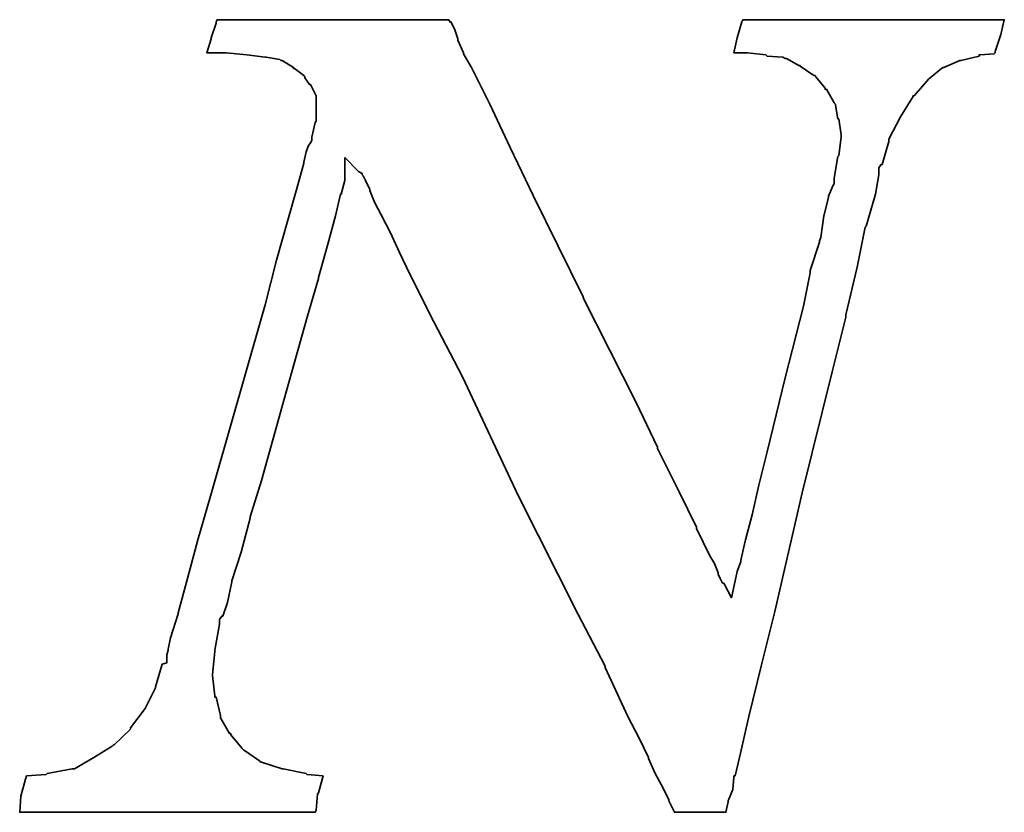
# Model space of a CAD drawing. Header units: millimetres. Extents: x -51 to 146, y -54 to 93.
# Tile 45 of 51: x 115.54 to 117.17, y 2.13 to 3.44. Entities that reach past the tile are written whole.
import ezdxf

# ---------------------------------------------------------------- set-up
doc = ezdxf.new("R2010")
doc.units = ezdxf.units.MM
doc.layers.add('DIM', color=4, linetype='Continuous')
doc.layers.add('layer 1', color=7, linetype='Continuous')

# ---------------------------------------------------------------- blocks, each defined once
blk = doc.blocks.new('TBI MOTION logo(完整正式版)')
at = {"layer": 'layer 1', "color": 22, "lineweight": 35}
blk.add_open_spline([(58.92625, -7.91875), (58.92625, -7.91875), (58.58625, -7.89375), (58.58625, -7.89375), (58.58625, -7.89375), (58.58625, -7.89375), (58.56625, -7.87125), (58.56625, -7.87125), (58.56625, -7.87125), (58.56625, -7.87125), (58.08375, -7.77375), (58.08375, -7.77375), (58.08375, -7.77375), (58.08375, -7.77375), (58.06125, -7.77375), (58.06125, -7.77375), (58.06125, -7.77375), (58.06125, -7.77375), (57.62625, -7.63125), (57.62625, -7.63125), (57.62625, -7.63125), (57.62625, -7.63125), (57.60625, -7.63125), (57.60625, -7.63125), (57.60625, -7.63125), (57.60625, -7.63125), (57.58125, -7.60625), (57.58125, -7.60625), (57.58125, -7.60625), (57.58125, -7.60625), (57.26625, -7.38875), (57.26625, -7.38875), (57.26625, -7.38875), (57.26625, -7.38875), (57.24625, -7.36875), (57.24625, -7.36875), (57.24625, -7.36875), (57.24625, -7.36875), (57.22125, -7.34375), (57.22125, -7.34375), (57.22125, -7.34375), (57.22125, -7.34375), (56.98125, -7.05375), (56.98125, -7.05375), (56.98125, -7.05375), (56.98125, -7.05375), (56.98125, -7.02875), (56.98125, -7.02875), (56.98125, -7.02875), (56.98125, -7.02875), (56.95625, -7.02875), (56.95625, -7.02875), (56.95625, -7.02875), (56.95625, -7.02875), (56.76625, -6.69625), (56.76625, -6.69625), (56.76625, -6.69625), (56.76625, -6.69625), (56.76625, -6.67125), (56.76625, -6.67125), (56.76625, -6.67125), (56.76625, -6.67125), (56.76625, -6.64875), (56.76625, -6.64875), (56.76625, -6.64875), (56.76625, -6.64875), (56.67125, -6.26375), (56.67125, -6.26375), (56.67125, -6.26375), (56.67125, -6.26375), (56.64625, -6.26375), (56.64625, -6.26375), (56.64625, -6.26375), (56.64625, -6.26375), (56.64625, -6.23875), (56.64625, -6.23875), (56.64625, -6.23875), (56.64625, -6.23875), (56.59625, -5.80875), (56.59625, -5.80875), (56.59625, -5.80875), (56.59625, -5.80875), (56.59625, -5.78375), (56.59625, -5.78375), (56.59625, -5.78375), (56.59625, -5.78375), (56.64625, -5.30375), (56.64625, -5.30375), (56.64625, -5.30375), (56.64625, -5.30375), (56.64625, -5.27875), (56.64625, -5.27875), (56.64625, -5.27875), (56.64625, -5.27875), (56.74125, -4.72875), (56.74125, -4.72875), (56.74125, -4.72875), (56.74125, -4.72875), (56.74125, -4.67875), (56.74125, -4.67875), (56.74125, -4.67875), (56.74125, -4.67875), (56.74125, -4.63375), (56.74125, -4.63375), (56.74125, -4.63375), (56.74125, -4.63375), (56.79125, -4.55875), (56.79125, -4.55875), (56.79125, -4.55875), (56.79125, -4.55875), (56.81125, -4.55875), (56.81125, -4.55875), (56.81125, -4.55875), (56.81125, -4.55875), (56.91125, -4.27375), (56.91125, -4.27375), (56.91125, -4.27375), (56.91125, -4.27375), (57.00625, -3.83874), (57.00625, -3.83874), (57.00625, -3.83874), (57.00625, -3.83874), (57.00625, -3.81374), (57.00625, -3.81374), (57.00625, -3.81374), (57.00625, -3.81374), (57.19875, -3.21374), (57.19875, -3.21374), (57.19875, -3.21374), (57.19875, -3.21374), (57.38625, -2.49625), (57.38625, -2.49625), (57.38625, -2.49625), (57.38625, -2.49625), (57.38625, -2.47374), (57.38625, -2.47374), (57.38625, -2.47374), (57.38625, -2.47374), (57.62625, -1.70375), (57.62625, -1.70375), (57.62625, -1.70375), (57.62625, -1.70375), (58.10625, 0.00125), (58.10625, 0.00125), (58.10625, 0.00125), (58.10625, 0.00125), (58.58625, 1.72625), (58.58625, 1.72625), (58.58625, 1.72625), (58.58625, 1.72625), (58.82625, 2.54125), (58.82625, 2.54125), (58.82625, 2.54125), (58.82625, 2.54125), (58.82625, 2.56374), (58.82625, 2.56374), (58.82625, 2.56374), (58.82625, 2.56374), (59.02125, 3.26125), (59.02125, 3.26125), (59.02125, 3.26125), (59.02125, 3.26125), (59.18625, 3.86125), (59.18625, 3.86125), (59.18625, 3.86125), (59.18625, 3.86125), (59.28625, 4.31875), (59.28625, 4.31875), (59.28625, 4.31875), (59.28625, 4.31875), (59.30625, 4.31875), (59.30625, 4.31875), (59.30625, 4.31875), (59.30625, 4.31875), (59.30625, 4.34125), (59.30625, 4.34125), (59.30625, 4.34125), (59.30625, 4.34125), (59.38125, 4.60625), (59.38125, 4.60625), (59.38125, 4.60625), (59.38125, 4.60625), (59.38125, 4.65125), (59.38125, 4.65125), (59.38125, 4.65125), (59.38125, 4.65125), (59.38125, 5.08625), (59.38125, 5.08625), (59.38125, 5.08625), (59.38125, 5.08625), (59.66625, 4.79624), (59.66625, 4.79624), (59.66625, 4.79624), (59.66625, 4.79624), (59.74125, 4.75124), (59.74125, 4.75124), (59.74125, 4.75124), (59.74125, 4.75124), (59.74125, 4.72624), (59.74125, 4.72624), (59.74125, 4.72624), (59.74125, 4.72624), (59.76125, 4.70124), (59.76125, 4.70124), (59.76125, 4.70124), (59.76125, 4.70124), (59.81125, 4.60625), (59.81125, 4.60625), (59.81125, 4.60625), (59.81125, 4.60625), (59.90625, 4.41125), (59.90625, 4.41125), (59.90625, 4.41125), (59.90625, 4.41125), (59.90625, 4.39125), (59.90625, 4.39125), (59.90625, 4.39125), (59.90625, 4.39125), (60.00375, 4.15124), (60.00375, 4.15124), (60.00375, 4.15124), (60.00375, 4.15124), (60.14625, 3.88374), (60.14625, 3.88374), (60.14625, 3.88374), (60.14625, 3.88374), (60.34125, 3.50124), (60.34125, 3.50124), (60.34125, 3.50124), (60.34125, 3.50124), (60.53125, 3.09125), (60.53125, 3.09125), (60.53125, 3.09125), (60.53125, 3.09125), (60.74625, 2.63625), (60.74625, 2.63625), (60.74625, 2.63625), (60.74625, 2.63625), (61.25125, 1.63124), (61.25125, 1.63124), (61.25125, 1.63124), (61.25125, 1.63124), (61.85125, 0.47625), (61.85125, 0.47625), (61.85125, 0.47625), (61.85125, 0.47625), (63.02625, -2.01874), (63.02625, -2.01874), (63.02625, -2.01874), (63.02625, -2.01874), (64.27625, -4.51374), (64.27625, -4.51374), (64.27625, -4.51374), (64.27625, -4.51374), (64.85125, -5.61375), (64.85125, -5.61375), (64.85125, -5.61375), (64.85125, -5.61375), (64.85125, -5.64125), (64.85125, -5.64125), (64.85125, -5.64125), (64.85125, -5.64125), (65.32875, -6.67125), (65.32875, -6.67125), (65.32875, -6.67125), (65.32875, -6.67125), (65.57125, -7.12875), (65.57125, -7.12875), (65.57125, -7.12875), (65.57125, -7.12875), (65.76125, -7.53625), (65.76125, -7.53625), (65.76125, -7.53625), (65.76125, -7.53625), (65.76125, -7.55625), (65.76125, -7.55625), (65.76125, -7.55625), (65.76125, -7.55625), (65.90375, -7.87125), (65.90375, -7.87125), (65.90375, -7.87125), (65.90375, -7.87125), (66.07125, -8.18125), (66.07125, -8.18125), (66.07125, -8.18125), (66.07125, -8.18125), (66.19125, -8.42375), (66.19125, -8.42375), (66.19125, -8.42375), (66.19125, -8.42375), (66.19125, -8.44375), (66.19125, -8.44375), (66.19125, -8.44375), (66.19125, -8.44375), (66.29125, -8.63875), (66.29125, -8.63875), (66.29125, -8.63875), (66.29125, -8.63875), (66.31125, -8.68625), (66.31125, -8.68625), (66.31125, -8.68625), (66.31125, -8.68625), (66.38375, -8.68625), (66.38375, -8.68625), (66.38375, -8.68625), (66.38375, -8.68625), (66.84125, -8.68625), (66.84125, -8.68625), (66.84125, -8.68625), (66.84125, -8.68625), (67.29625, -8.68625), (67.29625, -8.68625), (67.29625, -8.68625), (67.29625, -8.68625), (67.36625, -8.68625), (67.36625, -8.68625), (67.36625, -8.68625), (67.36625, -8.68625), (67.39125, -8.68625), (67.39125, -8.68625), (67.39125, -8.68625), (67.39125, -8.68625), (67.44125, -8.46875), (67.44125, -8.46875), (67.44125, -8.46875), (67.44125, -8.46875), (67.44125, -8.44375), (67.44125, -8.44375), (67.44125, -8.44375), (67.44125, -8.44375), (67.53625, -8.20375), (67.53625, -8.20375), (67.53625, -8.20375), (67.53625, -8.20375), (67.56125, -7.94375), (67.56125, -7.94375), (67.56125, -7.94375), (67.56125, -7.94375), (67.56125, -7.91875), (67.56125, -7.91875), (67.56125, -7.91875), (67.56125, -7.91875), (67.58625, -7.91875), (67.58625, -7.91875), (67.58625, -7.91875), (67.58625, -7.91875), (67.68125, -7.53625), (67.68125, -7.53625), (67.68125, -7.53625), (67.68125, -7.53625), (67.87375, -6.67125), (67.87375, -6.67125), (67.87375, -6.67125), (67.87375, -6.67125), (68.13625, -5.61375), (68.13625, -5.61375), (68.13625, -5.61375), (68.13625, -5.61375), (68.42375, -4.46374), (68.42375, -4.46374), (68.42375, -4.46374), (68.42375, -4.46374), (68.99875, -1.96874), (68.99875, -1.96874), (68.99875, -1.96874), (68.99875, -1.96874), (69.62625, 0.57625), (69.62625, 0.57625), (69.62625, 0.57625), (69.62625, 0.57625), (69.91125, 1.72625), (69.91125, 1.72625), (69.91125, 1.72625), (69.91125, 1.72625), (69.91125, 1.77625), (69.91125, 1.77625), (69.91125, 1.77625), (69.91125, 1.77625), (70.15125, 2.78124), (70.15125, 2.78124), (70.15125, 2.78124), (70.15125, 2.78124), (70.32125, 3.62125), (70.32125, 3.62125), (70.32125, 3.62125), (70.32125, 3.62125), (70.34125, 3.64625), (70.34125, 3.64625), (70.34125, 3.64625), (70.34125, 3.64625), (70.44125, 3.98125), (70.44125, 3.98125), (70.44125, 3.98125), (70.44125, 3.98125), (70.53625, 4.31875), (70.53625, 4.31875), (70.53625, 4.31875), (70.53625, 4.31875), (70.58125, 4.55875), (70.58125, 4.55875), (70.58125, 4.55875), (70.58125, 4.55875), (70.60625, 4.72624), (70.60625, 4.72624), (70.60625, 4.72624), (70.60625, 4.72624), (70.60625, 4.79624), (70.60625, 4.79624), (70.60625, 4.79624), (70.60625, 4.79624), (70.60625, 4.87125), (70.60625, 4.87125), (70.60625, 4.87125), (70.60625, 4.87125), (70.65625, 4.94125), (70.65625, 4.94125), (70.65625, 4.94125), (70.65625, 4.94125), (70.68125, 4.94125), (70.68125, 4.94125), (70.68125, 4.94125), (70.68125, 4.94125), (70.82125, 5.42125), (70.82125, 5.42125), (70.82125, 5.42125), (70.82125, 5.42125), (70.82125, 5.44625), (70.82125, 5.44625), (70.82125, 5.44625), (70.82125, 5.44625), (70.82125, 5.47125), (70.82125, 5.47125), (70.82125, 5.47125), (70.82125, 5.47125), (71.06125, 5.94625), (71.06125, 5.94625), (71.06125, 5.94625), (71.06125, 5.94625), (71.30125, 6.33124), (71.30125, 6.33124), (71.30125, 6.33124), (71.30125, 6.33124), (71.32625, 6.35625), (71.32625, 6.35625), (71.32625, 6.35625), (71.32625, 6.35625), (71.32625, 6.38124), (71.32625, 6.38124), (71.32625, 6.38124), (71.32625, 6.38124), (71.35125, 6.38124), (71.35125, 6.38124), (71.35125, 6.38124), (71.35125, 6.38124), (71.66125, 6.74125), (71.66125, 6.74125), (71.66125, 6.74125), (71.66125, 6.74125), (71.68625, 6.76625), (71.68625, 6.76625), (71.68625, 6.76625), (71.68625, 6.76625), (71.92625, 6.95624), (71.92625, 6.95624), (71.92625, 6.95624), (71.92625, 6.95624), (71.95125, 6.98125), (71.95125, 6.98125), (71.95125, 6.98125), (71.95125, 6.98125), (71.97625, 6.98125), (71.97625, 6.98125), (71.97625, 6.98125), (71.97625, 6.98125), (72.31125, 7.12624), (72.31125, 7.12624), (72.31125, 7.12624), (72.31125, 7.12624), (72.33375, 7.12624), (72.33375, 7.12624), (72.33375, 7.12624), (72.33375, 7.12624), (72.71625, 7.21875), (72.71625, 7.21875), (72.71625, 7.21875), (72.71625, 7.21875), (72.71625, 7.24624), (72.71625, 7.24624), (72.71625, 7.24624), (72.71625, 7.24624), (72.74125, 7.24624), (72.74125, 7.24624), (72.74125, 7.24624), (72.74125, 7.24624), (73.03124, 7.26624), (73.03124, 7.26624), (73.03124, 7.26624), (73.03124, 7.26624), (73.05375, 7.29125), (73.05375, 7.29125), (73.05375, 7.29125), (73.05375, 7.29125), (73.05375, 7.31625), (73.05375, 7.31625), (73.05375, 7.31625), (73.05375, 7.31625), (73.17625, 7.67625), (73.17625, 7.67625), (73.17625, 7.67625), (73.17625, 7.67625), (73.24625, 7.98625), (73.24625, 7.98625), (73.24625, 7.98625), (73.24625, 7.98625), (73.19625, 7.98625), (73.19625, 7.98625), (73.19625, 7.98625), (73.19625, 7.98625), (72.93625, 7.98625), (72.93625, 7.98625), (72.93625, 7.98625), (72.93625, 7.98625), (72.55125, 7.98625), (72.55125, 7.98625), (72.55125, 7.98625), (72.55125, 7.98625), (72.09625, 7.98625), (72.09625, 7.98625), (72.09625, 7.98625), (72.09625, 7.98625), (71.64125, 7.98625), (71.64125, 7.98625), (71.64125, 7.98625), (71.64125, 7.98625), (70.53625, 7.98625), (70.53625, 7.98625), (70.53625, 7.98625), (70.53625, 7.98625), (69.47875, 7.98625), (69.47875, 7.98625), (69.47875, 7.98625), (69.47875, 7.98625), (68.95125, 7.98625), (68.95125, 7.98625), (68.95125, 7.98625), (68.95125, 7.98625), (68.52125, 7.98625), (68.52125, 7.98625), (68.52125, 7.98625), (68.52125, 7.98625), (68.13625, 7.98625), (68.13625, 7.98625), (68.13625, 7.98625), (68.13625, 7.98625), (67.87375, 7.98625), (67.87375, 7.98625), (67.87375, 7.98625), (67.87375, 7.98625), (67.75125, 7.98625), (67.75125, 7.98625), (67.75125, 7.98625), (67.75125, 7.98625), (67.72625, 7.94125), (67.72625, 7.94125), (67.72625, 7.94125), (67.72625, 7.94125), (67.63125, 7.60625), (67.63125, 7.60625), (67.63125, 7.60625), (67.63125, 7.60625), (67.56125, 7.29125), (67.56125, 7.29125), (67.56125, 7.29125), (67.56125, 7.29125), (67.72625, 7.29125), (67.72625, 7.29125), (67.72625, 7.29125), (67.72625, 7.29125), (67.82625, 7.29125), (67.82625, 7.29125), (67.82625, 7.29125), (67.82625, 7.29125), (67.84625, 7.29125), (67.84625, 7.29125), (67.84625, 7.29125), (67.84625, 7.29125), (68.23125, 7.24624), (68.23125, 7.24624), (68.23125, 7.24624), (68.23125, 7.24624), (68.25875, 7.21875), (68.25875, 7.21875), (68.25875, 7.21875), (68.25875, 7.21875), (68.59125, 7.19624), (68.59125, 7.19624), (68.59125, 7.19624), (68.59125, 7.19624), (68.64125, 7.17125), (68.64125, 7.17125), (68.64125, 7.17125), (68.64125, 7.17125), (68.66625, 7.17125), (68.66625, 7.17125), (68.66625, 7.17125), (68.66625, 7.17125), (68.92625, 7.02624), (68.92625, 7.02624), (68.92625, 7.02624), (68.92625, 7.02624), (68.95125, 7.02624), (68.95125, 7.02624), (68.95125, 7.02624), (68.95125, 7.02624), (68.95125, 7.00624), (68.95125, 7.00624), (68.95125, 7.00624), (68.95125, 7.00624), (69.23875, 6.81125), (69.23875, 6.81125), (69.23875, 6.81125), (69.23875, 6.81125), (69.26625, 6.81125), (69.26625, 6.81125), (69.26625, 6.81125), (69.26625, 6.81125), (69.28625, 6.78625), (69.28625, 6.78625), (69.28625, 6.78625), (69.28625, 6.78625), (69.47875, 6.54875), (69.47875, 6.54875), (69.47875, 6.54875), (69.47875, 6.54875), (69.47875, 6.52375), (69.47875, 6.52375), (69.47875, 6.52375), (69.47875, 6.52375), (69.50625, 6.52375), (69.50625, 6.52375), (69.50625, 6.52375), (69.50625, 6.52375), (69.67125, 6.23625), (69.67125, 6.23625), (69.67125, 6.23625), (69.67125, 6.23625), (69.69375, 6.21125), (69.69375, 6.21125), (69.69375, 6.21125), (69.69375, 6.21125), (69.69375, 6.18625), (69.69375, 6.18625), (69.69375, 6.18625), (69.69375, 6.18625), (69.74625, 5.89875), (69.74625, 5.89875), (69.74625, 5.89875), (69.74625, 5.89875), (69.76625, 5.89875), (69.76625, 5.89875), (69.76625, 5.89875), (69.76625, 5.89875), (69.81375, 5.56625), (69.81375, 5.56625), (69.81375, 5.56625), (69.81375, 5.56625), (69.81375, 5.54125), (69.81375, 5.54125), (69.81375, 5.54125), (69.81375, 5.54125), (69.81375, 5.51625), (69.81375, 5.51625), (69.81375, 5.51625), (69.81375, 5.51625), (69.76625, 5.13125), (69.76625, 5.13125), (69.76625, 5.13125), (69.76625, 5.13125), (69.74625, 5.10874), (69.74625, 5.10874), (69.74625, 5.10874), (69.74625, 5.10874), (69.67125, 4.65125), (69.67125, 4.65125), (69.67125, 4.65125), (69.67125, 4.65125), (69.67125, 4.55875), (69.67125, 4.55875), (69.67125, 4.55875), (69.67125, 4.55875), (69.67125, 4.53125), (69.67125, 4.53125), (69.67125, 4.53125), (69.67125, 4.53125), (69.64625, 4.50874), (69.64625, 4.50874), (69.64625, 4.50874), (69.64625, 4.50874), (69.55125, 4.27125), (69.55125, 4.27125), (69.55125, 4.27125), (69.55125, 4.27125), (69.55125, 4.24625), (69.55125, 4.24625), (69.55125, 4.24625), (69.55125, 4.24625), (69.45375, 3.86125), (69.45375, 3.86125), (69.45375, 3.86125), (69.45375, 3.86125), (69.38625, 3.40624), (69.38625, 3.40624), (69.38625, 3.40624), (69.38625, 3.40624), (69.35875, 3.33125), (69.35875, 3.33125), (69.35875, 3.33125), (69.35875, 3.33125), (69.35875, 3.30875), (69.35875, 3.30875), (69.35875, 3.30875), (69.35875, 3.30875), (69.16625, 2.71125), (69.16625, 2.71125), (69.16625, 2.71125), (69.16625, 2.71125), (69.16625, 2.66375), (69.16625, 2.66375), (69.16625, 2.66375), (69.16625, 2.66375), (69.02625, 1.96374), (69.02625, 1.96374), (69.02625, 1.96374), (69.02625, 1.96374), (68.64125, 0.45624), (68.64125, 0.45624), (68.64125, 0.45624), (68.64125, 0.45624), (68.25875, -1.10625), (68.25875, -1.10625), (68.25875, -1.10625), (68.25875, -1.10625), (68.08625, -1.80125), (68.08625, -1.80125), (68.08625, -1.80125), (68.08625, -1.80125), (67.94625, -2.42625), (67.94625, -2.42625), (67.94625, -2.42625), (67.94625, -2.42625), (67.80125, -2.95375), (67.80125, -2.95375), (67.80125, -2.95375), (67.80125, -2.95375), (67.70625, -3.38375), (67.70625, -3.38375), (67.70625, -3.38375), (67.70625, -3.38375), (67.70625, -3.40875), (67.70625, -3.40875), (67.70625, -3.40875), (67.70625, -3.40875), (67.63125, -3.62375), (67.63125, -3.62375), (67.63125, -3.62375), (67.63125, -3.62375), (67.60625, -3.72125), (67.60625, -3.72125), (67.60625, -3.72125), (67.60625, -3.72125), (67.51125, -4.17375), (67.51125, -4.17375), (67.51125, -4.17375), (67.51125, -4.17375), (67.34625, -3.86374), (67.34625, -3.86374), (67.34625, -3.86374), (67.34625, -3.86374), (67.32125, -3.86374), (67.32125, -3.86374), (67.32125, -3.86374), (67.32125, -3.86374), (67.27125, -3.76874), (67.27125, -3.76874), (67.27125, -3.76874), (67.27125, -3.76874), (67.22625, -3.67374), (67.22625, -3.67374), (67.22625, -3.67374), (67.22625, -3.67374), (67.22625, -3.64875), (67.22625, -3.64875), (67.22625, -3.64875), (67.22625, -3.64875), (67.15125, -3.45375), (67.15125, -3.45375), (67.15125, -3.45375), (67.15125, -3.45375), (67.05625, -3.28875), (67.05625, -3.28875), (67.05625, -3.28875), (67.05625, -3.28875), (66.91125, -3.00125), (66.91125, -3.00125), (66.91125, -3.00125), (66.91125, -3.00125), (66.77125, -2.71375), (66.77125, -2.71375), (66.77125, -2.71375), (66.77125, -2.71375), (66.77125, -2.68875), (66.77125, -2.68875), (66.77125, -2.68875), (66.77125, -2.68875), (66.41125, -1.94374), (66.41125, -1.94374), (66.41125, -1.94374), (66.41125, -1.94374), (65.95125, -1.03375), (65.95125, -1.03375), (65.95125, -1.03375), (65.95125, -1.03375), (65.95125, -1.00875), (65.95125, -1.00875), (65.95125, -1.00875), (65.95125, -1.00875), (65.49625, -0.04874), (65.49625, -0.04874), (65.49625, -0.04874), (65.49625, -0.04874), (64.39375, 2.13624), (64.39375, 2.13624), (64.39375, 2.13624), (64.39375, 2.13624), (64.39375, 2.15624), (64.39375, 2.15624), (64.39375, 2.15624), (64.39375, 2.15624), (63.33625, 4.29125), (63.33625, 4.29125), (63.33625, 4.29125), (63.33625, 4.29125), (62.85625, 5.30125), (62.85625, 5.30125), (62.85625, 5.30125), (62.85625, 5.30125), (62.42625, 6.21125), (62.42625, 6.21125), (62.42625, 6.21125), (62.42625, 6.21125), (62.04125, 6.98125), (62.04125, 6.98125), (62.04125, 6.98125), (62.04125, 6.98125), (61.87375, 7.26624), (61.87375, 7.26624), (61.87375, 7.26624), (61.87375, 7.26624), (61.87375, 7.29125), (61.87375, 7.29125), (61.87375, 7.29125), (61.87375, 7.29125), (61.75625, 7.55625), (61.75625, 7.55625), (61.75625, 7.55625), (61.75625, 7.55625), (61.75625, 7.58124), (61.75625, 7.58124), (61.75625, 7.58124), (61.75625, 7.58124), (61.68375, 7.79375), (61.68375, 7.79375), (61.68375, 7.79375), (61.68375, 7.79375), (61.61125, 7.94125), (61.61125, 7.94125), (61.61125, 7.94125), (61.61125, 7.94125), (61.58625, 7.94125), (61.58625, 7.94125), (61.58625, 7.94125), (61.58625, 7.94125), (61.56375, 7.98625), (61.56375, 7.98625), (61.56375, 7.98625), (61.56375, 7.98625), (61.41875, 7.98625), (61.41875, 7.98625), (61.41875, 7.98625), (61.41875, 7.98625), (61.18125, 7.98625), (61.18125, 7.98625), (61.18125, 7.98625), (61.18125, 7.98625), (60.84125, 7.98625), (60.84125, 7.98625), (60.84125, 7.98625), (60.84125, 7.98625), (60.02625, 7.98625), (60.02625, 7.98625), (60.02625, 7.98625), (60.02625, 7.98625), (59.11625, 7.98625), (59.11625, 7.98625), (59.11625, 7.98625), (59.11625, 7.98625), (58.15625, 7.98625), (58.15625, 7.98625), (58.15625, 7.98625), (58.15625, 7.98625), (57.34125, 7.98625), (57.34125, 7.98625), (57.34125, 7.98625), (57.34125, 7.98625), (57.00625, 7.98625), (57.00625, 7.98625), (57.00625, 7.98625), (57.00625, 7.98625), (56.76625, 7.98625), (56.76625, 7.98625), (56.76625, 7.98625), (56.76625, 7.98625), (56.69125, 7.98625), (56.69125, 7.98625), (56.69125, 7.98625), (56.69125, 7.98625), (56.67125, 7.94125), (56.67125, 7.94125), (56.67125, 7.94125), (56.67125, 7.94125), (56.67125, 7.91625), (56.67125, 7.91625), (56.67125, 7.91625), (56.67125, 7.91625), (56.57125, 7.60625), (56.57125, 7.60625), (56.57125, 7.60625), (56.57125, 7.60625), (56.57125, 7.58124), (56.57125, 7.58124), (56.57125, 7.58124), (56.57125, 7.58124), (56.47625, 7.29125), (56.47625, 7.29125), (56.47625, 7.29125), (56.47625, 7.29125), (56.57125, 7.29125), (56.57125, 7.29125), (56.57125, 7.29125), (56.57125, 7.29125), (56.76625, 7.29125), (56.76625, 7.29125), (56.76625, 7.29125), (56.76625, 7.29125), (56.86125, 7.29125), (56.86125, 7.29125), (56.86125, 7.29125), (56.86125, 7.29125), (56.88625, 7.29125), (56.88625, 7.29125), (56.88625, 7.29125), (56.88625, 7.29125), (57.31625, 7.24624), (57.31625, 7.24624), (57.31625, 7.24624), (57.31625, 7.24624), (57.70125, 7.19624), (57.70125, 7.19624), (57.70125, 7.19624), (57.70125, 7.19624), (57.72625, 7.19624), (57.72625, 7.19624), (57.72625, 7.19624), (57.72625, 7.19624), (58.01125, 7.14624), (58.01125, 7.14624), (58.01125, 7.14624), (58.01125, 7.14624), (58.03625, 7.12624), (58.03625, 7.12624), (58.03625, 7.12624), (58.03625, 7.12624), (58.06125, 7.12624), (58.06125, 7.12624), (58.06125, 7.12624), (58.06125, 7.12624), (58.30125, 6.98125), (58.30125, 6.98125), (58.30125, 6.98125), (58.30125, 6.98125), (58.30125, 6.95624), (58.30125, 6.95624), (58.30125, 6.95624), (58.30125, 6.95624), (58.32375, 6.95624), (58.32375, 6.95624), (58.32375, 6.95624), (58.32375, 6.95624), (58.51625, 6.81125), (58.51625, 6.81125), (58.51625, 6.81125), (58.51625, 6.81125), (58.54125, 6.78625), (58.54125, 6.78625), (58.54125, 6.78625), (58.54125, 6.78625), (58.54125, 6.76625), (58.54125, 6.76625), (58.54125, 6.76625), (58.54125, 6.76625), (58.63625, 6.62124), (58.63625, 6.62124), (58.63625, 6.62124), (58.63625, 6.62124), (58.65875, 6.62124), (58.65875, 6.62124), (58.65875, 6.62124), (58.65875, 6.62124), (58.75625, 6.42625), (58.75625, 6.42625), (58.75625, 6.42625), (58.75625, 6.42625), (58.77875, 6.38124), (58.77875, 6.38124), (58.77875, 6.38124), (58.77875, 6.38124), (58.77875, 6.33124), (58.77875, 6.33124), (58.77875, 6.33124), (58.77875, 6.33124), (58.77875, 6.09125), (58.77875, 6.09125), (58.77875, 6.09125), (58.77875, 6.09125), (58.77875, 5.85125), (58.77875, 5.85125), (58.77875, 5.85125), (58.77875, 5.85125), (58.75625, 5.82625), (58.75625, 5.82625), (58.75625, 5.82625), (58.75625, 5.82625), (58.68625, 5.51625), (58.68625, 5.51625), (58.68625, 5.51625), (58.68625, 5.51625), (58.68625, 5.47125), (58.68625, 5.47125), (58.68625, 5.47125), (58.68625, 5.47125), (58.68625, 5.44625), (58.68625, 5.44625), (58.68625, 5.44625), (58.68625, 5.44625), (58.65875, 5.39625), (58.65875, 5.39625), (58.65875, 5.39625), (58.65875, 5.39625), (58.61125, 5.32624), (58.61125, 5.32624), (58.61125, 5.32624), (58.61125, 5.32624), (58.56625, 5.20375), (58.56625, 5.20375), (58.56625, 5.20375), (58.56625, 5.20375), (58.51625, 4.99125), (58.51625, 4.99125), (58.51625, 4.99125), (58.51625, 4.99125), (58.51625, 4.96625), (58.51625, 4.96625), (58.51625, 4.96625), (58.51625, 4.96625), (58.37125, 4.43625), (58.37125, 4.43625), (58.37125, 4.43625), (58.37125, 4.43625), (58.18125, 3.76625), (58.18125, 3.76625), (58.18125, 3.76625), (58.18125, 3.76625), (57.94125, 2.92624), (57.94125, 2.92624), (57.94125, 2.92624), (57.94125, 2.92624), (57.70125, 1.98874), (57.70125, 1.98874), (57.70125, 1.98874), (57.70125, 1.98874), (57.12625, -0.02374), (57.12625, -0.02374), (57.12625, -0.02374), (57.12625, -0.02374), (56.55125, -2.03875), (56.55125, -2.03875), (56.55125, -2.03875), (56.55125, -2.03875), (56.28625, -2.95375), (56.28625, -2.95375), (56.28625, -2.95375), (56.28625, -2.95375), (56.07125, -3.76874), (56.07125, -3.76874), (56.07125, -3.76874), (56.07125, -3.76874), (55.87625, -4.48874), (55.87625, -4.48874), (55.87625, -4.48874), (55.87625, -4.48874), (55.87625, -4.51374), (55.87625, -4.51374), (55.87625, -4.51374), (55.87625, -4.51374), (55.71125, -5.01625), (55.71125, -5.01625), (55.71125, -5.01625), (55.71125, -5.01625), (55.66125, -5.25375), (55.66125, -5.25375), (55.66125, -5.25375), (55.66125, -5.25375), (55.66125, -5.27875), (55.66125, -5.27875), (55.66125, -5.27875), (55.66125, -5.27875), (55.63625, -5.37375), (55.63625, -5.37375), (55.63625, -5.37375), (55.63625, -5.37375), (55.63625, -5.42375), (55.63625, -5.42375), (55.63625, -5.42375), (55.63625, -5.42375), (55.63625, -5.54125), (55.63625, -5.54125), (55.63625, -5.54125), (55.63625, -5.54125), (55.54125, -5.56875), (55.54125, -5.56875), (55.54125, -5.56875), (55.54125, -5.56875), (55.39625, -6.04875), (55.39625, -6.04875), (55.39625, -6.04875), (55.39625, -6.04875), (55.39625, -6.06875), (55.39625, -6.06875), (55.39625, -6.06875), (55.39625, -6.06875), (55.18125, -6.50375), (55.18125, -6.50375), (55.18125, -6.50375), (55.18125, -6.50375), (55.15625, -6.52875), (55.15625, -6.52875), (55.15625, -6.52875), (55.15625, -6.52875), (54.86875, -6.91125), (54.86875, -6.91125), (54.86875, -6.91125), (54.86875, -6.91125), (54.86875, -6.93375), (54.86875, -6.93375), (54.86875, -6.93375), (54.86875, -6.93375), (54.53125, -7.26875), (54.53125, -7.26875), (54.53125, -7.26875), (54.53125, -7.26875), (54.51125, -7.26875), (54.51125, -7.26875), (54.51125, -7.26875), (54.51125, -7.26875), (54.48625, -7.29625), (54.48625, -7.29625), (54.48625, -7.29625), (54.48625, -7.29625), (54.10375, -7.53625), (54.10375, -7.53625), (54.10375, -7.53625), (54.10375, -7.53625), (53.69625, -7.77375), (53.69625, -7.77375), (53.69625, -7.77375), (53.69625, -7.77375), (53.67125, -7.77375), (53.67125, -7.77375), (53.67125, -7.77375), (53.67125, -7.77375), (53.64625, -7.77375), (53.64625, -7.77375), (53.64625, -7.77375), (53.64625, -7.77375), (53.11625, -7.87125), (53.11625, -7.87125), (53.11625, -7.87125), (53.11625, -7.87125), (53.09625, -7.89375), (53.09625, -7.89375), (53.09625, -7.89375), (53.09625, -7.89375), (52.68625, -7.91875), (52.68625, -7.91875), (52.68625, -7.91875), (52.68625, -7.91875), (52.66125, -7.99125), (52.66125, -7.99125), (52.66125, -7.99125), (52.66125, -7.99125), (52.56625, -8.34875), (52.56625, -8.34875), (52.56625, -8.34875), (52.56625, -8.34875), (52.54125, -8.68625), (52.54125, -8.68625), (52.54125, -8.68625), (52.54125, -8.68625), (52.58875, -8.68625), (52.58875, -8.68625), (52.58875, -8.68625), (52.58875, -8.68625), (52.87625, -8.68625), (52.87625, -8.68625), (52.87625, -8.68625), (52.87625, -8.68625), (53.33625, -8.68625), (53.33625, -8.68625), (53.33625, -8.68625), (53.33625, -8.68625), (53.79125, -8.68625), (53.79125, -8.68625), (53.79125, -8.68625), (53.79125, -8.68625), (54.36625, -8.68625), (54.36625, -8.68625), (54.36625, -8.68625), (54.36625, -8.68625), (55.59125, -8.68625), (55.59125, -8.68625), (55.59125, -8.68625), (55.59125, -8.68625), (56.76625, -8.68625), (56.76625, -8.68625), (56.76625, -8.68625), (56.76625, -8.68625), (57.34125, -8.68625), (57.34125, -8.68625), (57.34125, -8.68625), (57.34125, -8.68625), (57.82125, -8.68625), (57.82125, -8.68625), (57.82125, -8.68625), (57.82125, -8.68625), (58.25125, -8.68625), (58.25125, -8.68625), (58.25125, -8.68625), (58.25125, -8.68625), (58.58625, -8.68625), (58.58625, -8.68625), (58.58625, -8.68625), (58.58625, -8.68625), (58.75625, -8.68625), (58.75625, -8.68625), (58.75625, -8.68625), (58.75625, -8.68625), (58.77875, -8.63875), (58.77875, -8.63875), (58.77875, -8.63875), (58.77875, -8.63875), (58.80625, -8.30375), (58.80625, -8.30375), (58.80625, -8.30375), (58.80625, -8.30375), (58.82625, -8.27875), (58.82625, -8.27875), (58.82625, -8.27875), (58.82625, -8.27875), (58.92625, -7.91875), (58.92625, -7.91875)], degree=3, knots=[0, 0, 0, 0, 0.003125, 0.003125, 0.003125, 0.003125, 0.00625, 0.00625, 0.00625, 0.00625, 0.009375, 0.009375, 0.009375, 0.009375, 0.0125, 0.0125, 0.0125, 0.0125, 0.015625, 0.015625, 0.015625, 0.015625, 0.01875, 0.01875, 0.01875, 0.01875, 0.021875, 0.021875, 0.021875, 0.021875, 0.025, 0.025, 0.025, 0.025, 0.028125, 0.028125, 0.028125, 0.028125, 0.03125, 0.03125, 0.03125, 0.03125, 0.034375, 0.034375, 0.034375, 0.034375, 0.0375, 0.0375, 0.0375, 0.0375, 0.040625, 0.040625, 0.040625, 0.040625, 0.04375, 0.04375, 0.04375, 0.04375, 0.046875, 0.046875, 0.046875, 0.046875, 0.05, 0.05, 0.05, 0.05, 0.053125, 0.053125, 0.053125, 0.053125, 0.05625, 0.05625, 0.05625, 0.05625, 0.059375, 0.059375, 0.059375, 0.059375, 0.0625, 0.0625, 0.0625, 0.0625, 0.065625, 0.065625, 0.065625, 0.065625, 0.06875, 0.06875, 0.06875, 0.06875, 0.071875, 0.071875, 0.071875, 0.071875, 0.075, 0.075, 0.075, 0.075, 0.078125, 0.078125, 0.078125, 0.078125, 0.08125, 0.08125, 0.08125, 0.08125, 0.084375, 0.084375, 0.084375, 0.084375, 0.0875, 0.0875, 0.0875, 0.0875, 0.090625, 0.090625, 0.090625, 0.090625, 0.09375, 0.09375, 0.09375, 0.09375, 0.096875, 0.096875, 0.096875, 0.096875, 0.1, 0.1, 0.1, 0.1, 0.103125, 0.103125, 0.103125, 0.103125, 0.10625, 0.10625, 0.10625, 0.10625, 0.109375, 0.109375, 0.109375, 0.109375, 0.1125, 0.1125, 0.1125, 0.1125, 0.115625, 0.115625, 0.115625, 0.115625, 0.11875, 0.11875, 0.11875, 0.11875, 0.121875, 0.121875, 0.121875, 0.121875, 0.125, 0.125, 0.125, 0.125, 0.128125, 0.128125, 0.128125, 0.128125, 0.13125, 0.13125, 0.13125, 0.13125, 0.134375, 0.134375, 0.134375, 0.134375, 0.1375, 0.1375, 0.1375, 0.1375, 0.140625, 0.140625, 0.140625, 0.140625, 0.14375, 0.14375, 0.14375, 0.14375, 0.146875, 0.146875, 0.146875, 0.146875, 0.15, 0.15, 0.15, 0.15, 0.153125, 0.153125, 0.153125, 0.153125, 0.15625, 0.15625, 0.15625, 0.15625, 0.159375, 0.159375, 0.159375, 0.159375, 0.1625, 0.1625, 0.1625, 0.1625, 0.165625, 0.165625, 0.165625, 0.165625, 0.16875, 0.16875, 0.16875, 0.16875, 0.171875, 0.171875, 0.171875, 0.171875, 0.175, 0.175, 0.175, 0.175, 0.178125, 0.178125, 0.178125, 0.178125, 0.18125, 0.18125, 0.18125, 0.18125, 0.184375, 0.184375, 0.184375, 0.184375, 0.1875, 0.1875, 0.1875, 0.1875, 0.190625, 0.190625, 0.190625, 0.190625, 0.19375, 0.19375, 0.19375, 0.19375, 0.196875, 0.196875, 0.196875, 0.196875, 0.2, 0.2, 0.2, 0.2, 0.203125, 0.203125, 0.203125, 0.203125, 0.20625, 0.20625, 0.20625, 0.20625, 0.209375, 0.209375, 0.209375, 0.209375, 0.2125, 0.2125, 0.2125, 0.2125, 0.215625, 0.215625, 0.215625, 0.215625, 0.21875, 0.21875, 0.21875, 0.21875, 0.221875, 0.221875, 0.221875, 0.221875, 0.225, 0.225, 0.225, 0.225, 0.228125, 0.228125, 0.228125, 0.228125, 0.23125, 0.23125, 0.23125, 0.23125, 0.234375, 0.234375, 0.234375, 0.234375, 0.2375, 0.2375, 0.2375, 0.2375, 0.240625, 0.240625, 0.240625, 0.240625, 0.24375, 0.24375, 0.24375, 0.24375, 0.246875, 0.246875, 0.246875, 0.246875, 0.25, 0.25, 0.25, 0.25, 0.253125, 0.253125, 0.253125, 0.253125, 0.25625, 0.25625, 0.25625, 0.25625, 0.259375, 0.259375, 0.259375, 0.259375, 0.2625, 0.2625, 0.2625, 0.2625, 0.265625, 0.265625, 0.265625, 0.265625, 0.26875, 0.26875, 0.26875, 0.26875, 0.271875, 0.271875, 0.271875, 0.271875, 0.275, 0.275, 0.275, 0.275, 0.278125, 0.278125, 0.278125, 0.278125, 0.28125, 0.28125, 0.28125, 0.28125, 0.284375, 0.284375, 0.284375, 0.284375, 0.2875, 0.2875, 0.2875, 0.2875, 0.290625, 0.290625, 0.290625, 0.290625, 0.29375, 0.29375, 0.29375, 0.29375, 0.296875, 0.296875, 0.296875, 0.296875, 0.3, 0.3, 0.3, 0.3, 0.303125, 0.303125, 0.303125, 0.303125, 0.30625, 0.30625, 0.30625, 0.30625, 0.309375, 0.309375, 0.309375, 0.309375, 0.3125, 0.3125, 0.3125, 0.3125, 0.315625, 0.315625, 0.315625, 0.315625, 0.31875, 0.31875, 0.31875, 0.31875, 0.321875, 0.321875, 0.321875, 0.321875, 0.325, 0.325, 0.325, 0.325, 0.328125, 0.328125, 0.328125, 0.328125, 0.33125, 0.33125, 0.33125, 0.33125, 0.334375, 0.334375, 0.334375, 0.334375, 0.3375, 0.3375, 0.3375, 0.3375, 0.340625, 0.340625, 0.340625, 0.340625, 0.34375, 0.34375, 0.34375, 0.34375, 0.346875, 0.346875, 0.346875, 0.346875, 0.35, 0.35, 0.35, 0.35, 0.353125, 0.353125, 0.353125, 0.353125, 0.35625, 0.35625, 0.35625, 0.35625, 0.359375, 0.359375, 0.359375, 0.359375, 0.3625, 0.3625, 0.3625, 0.3625, 0.365625, 0.365625, 0.365625, 0.365625, 0.36875, 0.36875, 0.36875, 0.36875, 0.371875, 0.371875, 0.371875, 0.371875, 0.375, 0.375, 0.375, 0.375, 0.378125, 0.378125, 0.378125, 0.378125, 0.38125, 0.38125, 0.38125, 0.38125, 0.384375, 0.384375, 0.384375, 0.384375, 0.3875, 0.3875, 0.3875, 0.3875, 0.390625, 0.390625, 0.390625, 0.390625, 0.39375, 0.39375, 0.39375, 0.39375, 0.396875, 0.396875, 0.396875, 0.396875, 0.4, 0.4, 0.4, 0.4, 0.403125, 0.403125, 0.403125, 0.403125, 0.40625, 0.40625, 0.40625, 0.40625, 0.409375, 0.409375, 0.409375, 0.409375, 0.4125, 0.4125, 0.4125, 0.4125, 0.415625, 0.415625, 0.415625, 0.415625, 0.41875, 0.41875, 0.41875, 0.41875, 0.421875, 0.421875, 0.421875, 0.421875, 0.425, 0.425, 0.425, 0.425, 0.428125, 0.428125, 0.428125, 0.428125, 0.43125, 0.43125, 0.43125, 0.43125, 0.434375, 0.434375, 0.434375, 0.434375, 0.4375, 0.4375, 0.4375, 0.4375, 0.440625, 0.440625, 0.440625, 0.440625, 0.44375, 0.44375, 0.44375, 0.44375, 0.446875, 0.446875, 0.446875, 0.446875, 0.45, 0.45, 0.45, 0.45, 0.453125, 0.453125, 0.453125, 0.453125, 0.45625, 0.45625, 0.45625, 0.45625, 0.459375, 0.459375, 0.459375, 0.459375, 0.4625, 0.4625, 0.4625, 0.4625, 0.465625, 0.465625, 0.465625, 0.465625, 0.46875, 0.46875, 0.46875, 0.46875, 0.471875, 0.471875, 0.471875, 0.471875, 0.475, 0.475, 0.475, 0.475, 0.478125, 0.478125, 0.478125, 0.478125, 0.48125, 0.48125, 0.48125, 0.48125, 0.484375, 0.484375, 0.484375, 0.484375, 0.4875, 0.4875, 0.4875, 0.4875, 0.490625, 0.490625, 0.490625, 0.490625, 0.49375, 0.49375, 0.49375, 0.49375, 0.496875, 0.496875, 0.496875, 0.496875, 0.5, 0.5, 0.5, 0.5, 0.503125, 0.503125, 0.503125, 0.503125, 0.50625, 0.50625, 0.50625, 0.50625, 0.509375, 0.509375, 0.509375, 0.509375, 0.5125, 0.5125, 0.5125, 0.5125, 0.515625, 0.515625, 0.515625, 0.515625, 0.51875, 0.51875, 0.51875, 0.51875, 0.521875, 0.521875, 0.521875, 0.521875, 0.525, 0.525, 0.525, 0.525, 0.528125, 0.528125, 0.528125, 0.528125, 0.53125, 0.53125, 0.53125, 0.53125, 0.534375, 0.534375, 0.534375, 0.534375, 0.5375, 0.5375, 0.5375, 0.5375, 0.540625, 0.540625, 0.540625, 0.540625, 0.54375, 0.54375, 0.54375, 0.54375, 0.546875, 0.546875, 0.546875, 0.546875, 0.55, 0.55, 0.55, 0.55, 0.553125, 0.553125, 0.553125, 0.553125, 0.55625, 0.55625, 0.55625, 0.55625, 0.559375, 0.559375, 0.559375, 0.559375, 0.5625, 0.5625, 0.5625, 0.5625, 0.565625, 0.565625, 0.565625, 0.565625, 0.56875, 0.56875, 0.56875, 0.56875, 0.571875, 0.571875, 0.571875, 0.571875, 0.575, 0.575, 0.575, 0.575, 0.578125, 0.578125, 0.578125, 0.578125, 0.58125, 0.58125, 0.58125, 0.58125, 0.584375, 0.584375, 0.584375, 0.584375, 0.5875, 0.5875, 0.5875, 0.5875, 0.590625, 0.590625, 0.590625, 0.590625, 0.59375, 0.59375, 0.59375, 0.59375, 0.596875, 0.596875, 0.596875, 0.596875, 0.6, 0.6, 0.6, 0.6, 0.603125, 0.603125, 0.603125, 0.603125, 0.60625, 0.60625, 0.60625, 0.60625, 0.609375, 0.609375, 0.609375, 0.609375, 0.6125, 0.6125, 0.6125, 0.6125, 0.615625, 0.615625, 0.615625, 0.615625, 0.61875, 0.61875, 0.61875, 0.61875, 0.621875, 0.621875, 0.621875, 0.621875, 0.625, 0.625, 0.625, 0.625, 0.628125, 0.628125, 0.628125, 0.628125, 0.63125, 0.63125, 0.63125, 0.63125, 0.634375, 0.634375, 0.634375, 0.634375, 0.6375, 0.6375, 0.6375, 0.6375, 0.640625, 0.640625, 0.640625, 0.640625, 0.64375, 0.64375, 0.64375, 0.64375, 0.646875, 0.646875, 0.646875, 0.646875, 0.65, 0.65, 0.65, 0.65, 0.653125, 0.653125, 0.653125, 0.653125, 0.65625, 0.65625, 0.65625, 0.65625, 0.659375, 0.659375, 0.659375, 0.659375, 0.6625, 0.6625, 0.6625, 0.6625, 0.665625, 0.665625, 0.665625, 0.665625, 0.66875, 0.66875, 0.66875, 0.66875, 0.671875, 0.671875, 0.671875, 0.671875, 0.675, 0.675, 0.675, 0.675, 0.678125, 0.678125, 0.678125, 0.678125, 0.68125, 0.68125, 0.68125, 0.68125, 0.684375, 0.684375, 0.684375, 0.684375, 0.6875, 0.6875, 0.6875, 0.6875, 0.690625, 0.690625, 0.690625, 0.690625, 0.69375, 0.69375, 0.69375, 0.69375, 0.696875, 0.696875, 0.696875, 0.696875, 0.7, 0.7, 0.7, 0.7, 0.703125, 0.703125, 0.703125, 0.703125, 0.70625, 0.70625, 0.70625, 0.70625, 0.709375, 0.709375, 0.709375, 0.709375, 0.7125, 0.7125, 0.7125, 0.7125, 0.715625, 0.715625, 0.715625, 0.715625, 0.71875, 0.71875, 0.71875, 0.71875, 0.721875, 0.721875, 0.721875, 0.721875, 0.725, 0.725, 0.725, 0.725, 0.728125, 0.728125, 0.728125, 0.728125, 0.73125, 0.73125, 0.73125, 0.73125, 0.734375, 0.734375, 0.734375, 0.734375, 0.7375, 0.7375, 0.7375, 0.7375, 0.740625, 0.740625, 0.740625, 0.740625, 0.74375, 0.74375, 0.74375, 0.74375, 0.746875, 0.746875, 0.746875, 0.746875, 0.75, 0.75, 0.75, 0.75, 0.753125, 0.753125, 0.753125, 0.753125, 0.75625, 0.75625, 0.75625, 0.75625, 0.759375, 0.759375, 0.759375, 0.759375, 0.7625, 0.7625, 0.7625, 0.7625, 0.765625, 0.765625, 0.765625, 0.765625, 0.76875, 0.76875, 0.76875, 0.76875, 0.771875, 0.771875, 0.771875, 0.771875, 0.775, 0.775, 0.775, 0.775, 0.778125, 0.778125, 0.778125, 0.778125, 0.78125, 0.78125, 0.78125, 0.78125, 0.784375, 0.784375, 0.784375, 0.784375, 0.7875, 0.7875, 0.7875, 0.7875, 0.790625, 0.790625, 0.790625, 0.790625, 0.79375, 0.79375, 0.79375, 0.79375, 0.796875, 0.796875, 0.796875, 0.796875, 0.8, 0.8, 0.8, 0.8, 0.803125, 0.803125, 0.803125, 0.803125, 0.80625, 0.80625, 0.80625, 0.80625, 0.809375, 0.809375, 0.809375, 0.809375, 0.8125, 0.8125, 0.8125, 0.8125, 0.815625, 0.815625, 0.815625, 0.815625, 0.81875, 0.81875, 0.81875, 0.81875, 0.821875, 0.821875, 0.821875, 0.821875, 0.825, 0.825, 0.825, 0.825, 0.828125, 0.828125, 0.828125, 0.828125, 0.83125, 0.83125, 0.83125, 0.83125, 0.834375, 0.834375, 0.834375, 0.834375, 0.8375, 0.8375, 0.8375, 0.8375, 0.840625, 0.840625, 0.840625, 0.840625, 0.84375, 0.84375, 0.84375, 0.84375, 0.846875, 0.846875, 0.846875, 0.846875, 0.85, 0.85, 0.85, 0.85, 0.853125, 0.853125, 0.853125, 0.853125, 0.85625, 0.85625, 0.85625, 0.85625, 0.859375, 0.859375, 0.859375, 0.859375, 0.8625, 0.8625, 0.8625, 0.8625, 0.865625, 0.865625, 0.865625, 0.865625, 0.86875, 0.86875, 0.86875, 0.86875, 0.871875, 0.871875, 0.871875, 0.871875, 0.875, 0.875, 0.875, 0.875, 0.878125, 0.878125, 0.878125, 0.878125, 0.88125, 0.88125, 0.88125, 0.88125, 0.884375, 0.884375, 0.884375, 0.884375, 0.8875, 0.8875, 0.8875, 0.8875, 0.890625, 0.890625, 0.890625, 0.890625, 0.89375, 0.89375, 0.89375, 0.89375, 0.896875, 0.896875, 0.896875, 0.896875, 0.9, 0.9, 0.9, 0.9, 0.903125, 0.903125, 0.903125, 0.903125, 0.90625, 0.90625, 0.90625, 0.90625, 0.909375, 0.909375, 0.909375, 0.909375, 0.9125, 0.9125, 0.9125, 0.9125, 0.915625, 0.915625, 0.915625, 0.915625, 0.91875, 0.91875, 0.91875, 0.91875, 0.921875, 0.921875, 0.921875, 0.921875, 0.925, 0.925, 0.925, 0.925, 0.928125, 0.928125, 0.928125, 0.928125, 0.93125, 0.93125, 0.93125, 0.93125, 0.934375, 0.934375, 0.934375, 0.934375, 0.9375, 0.9375, 0.9375, 0.9375, 0.940625, 0.940625, 0.940625, 0.940625, 0.94375, 0.94375, 0.94375, 0.94375, 0.946875, 0.946875, 0.946875, 0.946875, 0.95, 0.95, 0.95, 0.95, 0.953125, 0.953125, 0.953125, 0.953125, 0.95625, 0.95625, 0.95625, 0.95625, 0.959375, 0.959375, 0.959375, 0.959375, 0.9625, 0.9625, 0.9625, 0.9625, 0.965625, 0.965625, 0.965625, 0.965625, 0.96875, 0.96875, 0.96875, 0.96875, 0.971875, 0.971875, 0.971875, 0.971875, 0.975, 0.975, 0.975, 0.975, 0.978125, 0.978125, 0.978125, 0.978125, 0.98125, 0.98125, 0.98125, 0.98125, 0.984375, 0.984375, 0.984375, 0.984375, 0.9875, 0.9875, 0.9875, 0.9875, 0.990625, 0.990625, 0.990625, 0.990625, 0.99375, 0.99375, 0.99375, 0.99375, 0.996875, 0.996875, 0.996875, 0.996875, 1, 1, 1, 1], dxfattribs=at)
blk.add_open_spline([(54.86875, -6.91125), (54.86875, -6.91125), (54.86875, -6.93375), (54.86875, -6.93375)], degree=3, dxfattribs=at)

msp = doc.modelspace()

# ---------------------------------------------------------------- block references
at = {"layer": 'DIM', "color": 7, "xscale": 0.0784079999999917, "yscale": 0.0784079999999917, "zscale": 0.0784079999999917}
msp.add_blockref('TBI MOTION logo(完整正式版)', (111.4219, 2.8126), dxfattribs=at)

doc.saveas('drawing.dxf')
